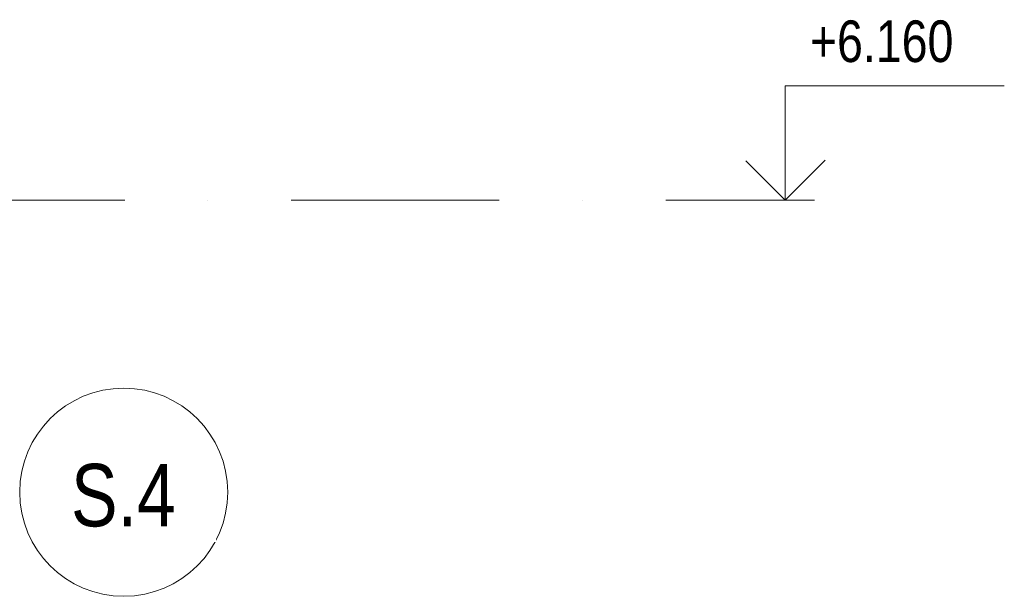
# Model space of a CAD drawing. Header units: millimetres. Extents: x 17762 to 172224, y -23587 to 40136.
# Tile 29 of 49: x 67984 to 72717, y 4258 to 7028. Entities that reach past the tile are written whole.
import ezdxf

# ---------------------------------------------------------------- set-up
doc = ezdxf.new("R2010")
doc.units = ezdxf.units.MM
doc.linetypes.add('Čerchovaná 10mm', pattern=[1800, 1000, -400, 0, -400])
for name, color, linetype, lineweight in [('CA_KOTYVYS', 3, 'Continuous', 9), ('CA_OSY', 5, 'Continuous', 9), ('CA_PSVBUB', 3, 'Continuous', 9)]:
    doc.layers.add(name, color=color, linetype=linetype, lineweight=lineweight)
doc.styles.add('Arial_1', font='arial.ttf', dxfattribs={"width": 0.8, "height": 200})
doc.styles.add('Arial_3', font='arial.ttf', dxfattribs={"width": 0.8, "height": 300})

# ---------------------------------------------------------------- blocks, each defined once
blk = doc.blocks.new('Podlaží - Bez názvu-542800-ŘEZ 2 _ vestavek V2')
at = {"layer": 'CA_KOTYVYS'}
for p, q in [((34450.7, 6709.9), (33397.7, 6709.9)), ((34450.7, 6160), (34450.7, 6709.9)), ((34450.7, 6160), (34258.1, 6352.6)), ((34450.7, 6160), (34640.7, 6350)), ((34450.7, 6160), (34309.3, 6160))]:
    blk.add_line(p, q, dxfattribs=at)
blk = doc.blocks.new('HP_Popisek stěny - HP_Popisek stěny-1417901-ŘEZ 2 _ vestavek V2')
at = {"layer": 'CA_PSVBUB'}
blk.add_circle((58847.4, 4757.7), 500, dxfattribs=at)

msp = doc.modelspace()

# ---------------------------------------------------------------- linework, layer by layer
at = {"layer": 'CA_OSY', "linetype": 'Čerchovaná 10mm'}
msp.add_line((44087.8, 6160), (71663.8, 6160), dxfattribs=at)

# ---------------------------------------------------------------- block references
at = {"layer": 'CA_KOTYVYS', "extrusion": (0, 0, -1)}
msp.add_blockref('Podlaží - Bez názvu-542800-ŘEZ 2 _ vestavek V2', (-106114.5, 0), dxfattribs=at)
at = {"layer": 'CA_PSVBUB'}
msp.add_blockref('HP_Popisek stěny - HP_Popisek stěny-1417901-ŘEZ 2 _ vestavek V2', (9637.1, 0), dxfattribs=at)

# ---------------------------------------------------------------- texts
at = {"layer": 'CA_KOTYVYS', "insert": (71782.4, 7024.2), "char_height": 200, "width": 852.995, "attachment_point": 1, "style": 'Arial_1'}
msp.add_mtext('+6.160', dxfattribs=at)

# ---------------------------------------------------------------- next in the draw order: texts
at = {"layer": 'CA_PSVBUB', "insert": (68231.2, 4893.7), "char_height": 300, "width": 622.109, "attachment_point": 1, "style": 'Arial_3', "bg_fill": 3, "box_fill_scale": 1.25, "bg_fill_color": 256, "bg_fill_true_color": 13158600, "bg_fill_transparency": 0}
msp.add_mtext('S.4', dxfattribs=at)

doc.saveas('drawing.dxf')
